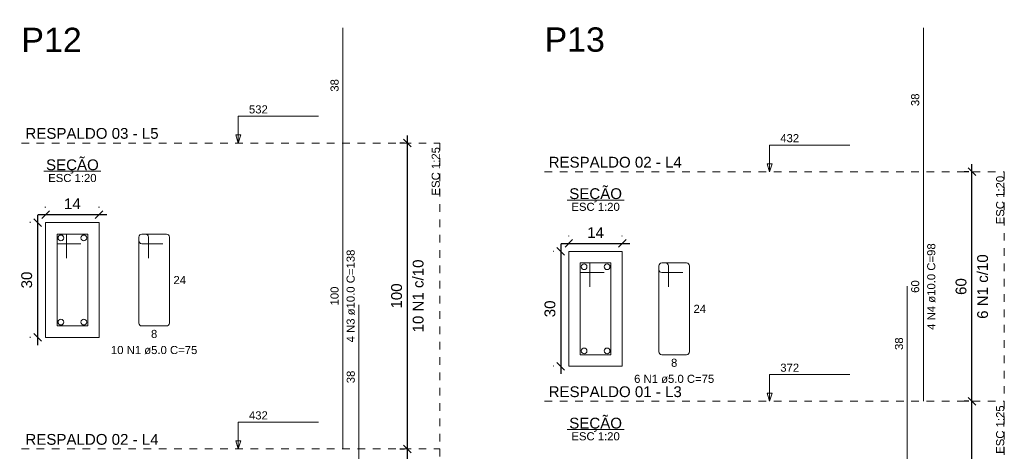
# Model space of a CAD drawing. Header units: millimetres. Extents: x 337 to 526, y -381 to -65.
# Tile 88 of 104: x 452.34 to 465.23, y -100.98 to -95.34. Entities that reach past the tile are written whole.
import ezdxf

# ---------------------------------------------------------------- set-up
doc = ezdxf.new("R2010")
doc.units = ezdxf.units.MM
doc.header["$MEASUREMENT"] = 0
doc.linetypes.add('Dashed', pattern=[0.75, 0.5, -0.25])
doc.layers.get('0').update_dxf_attribs({"lineweight": 5})
for name, color, linetype, lineweight in [('Descrição da armadura', 7, 'Continuous', 5), ('DT-Barras na forma', 1, 'Continuous', 20), ('DT-Barras no corte', 5, 'Continuous', 5), ('DT-Barras rebatidas', 1, 'Continuous', 20), ('DT-Cotas', 7, 'Continuous', 5), ('DT-Forma', 5, 'Continuous', 5), ('DT-Pontilhado', 7, 'Dashed', 5), ('DT-Textos', 7, 'Continuous', 5), ('DT-Título', 102, 'Continuous', 20), ('Textos armaduras', 7, 'Continuous', 5)]:
    doc.layers.add(name, color=color, linetype=linetype, lineweight=lineweight)
doc.styles.add('Arial', font='arial.ttf')
doc.dimstyles.new('UM_20.000000', dxfattribs={"dimtxt": 0.18, "dimasz": 0.1, "dimexe": 0.1, "dimexo": 0.2, "dimgap": 0, "dimtad": 1, "dimtih": 1, "dimtoh": 1, "dimdec": 1, "dimlfac": 20, "dimzin": 0, "dimdsep": 46, "dimtxsty": 'Standard', "dimcen": 0.09, "dimdle": 0.1, "dimadec": 1, "dimazin": 2, "dimtfac": 1, "dimtdec": 4, "dimtofl": 0, "dimtmove": 0, "dimatfit": 3, "dimfxl": 1, "dimtolj": 1, "dimarcsym": 0})
doc.dimstyles.new('UM_25.000000', dxfattribs={"dimtxt": 0.18, "dimasz": 0.1, "dimexe": 0.1, "dimexo": 0.2, "dimgap": 0, "dimtad": 1, "dimtih": 1, "dimtoh": 1, "dimdec": 1, "dimlfac": 25, "dimzin": 0, "dimdsep": 46, "dimtxsty": 'Standard', "dimcen": 0.09, "dimdle": 0.1, "dimadec": 1, "dimazin": 2, "dimtfac": 1, "dimtdec": 4, "dimtofl": 0, "dimtmove": 0, "dimatfit": 3, "dimfxl": 1, "dimtolj": 1, "dimarcsym": 0})

# ---------------------------------------------------------------- blocks, each defined once
blk = doc.blocks.new('_Oblique')
at = {"color": 0, "linetype": 'ByBlock', "lineweight": -2}
blk.add_line((-0.5, -0.5), (0.5, 0.5), dxfattribs=at)
blk = doc.blocks.new('*D834')
at = {"layer": 'Defpoints', "color": 0, "transparency": 16777216}
for p in [(452.68, -97.989), (452.575, -99.489), (452.68, -99.489)]:
    blk.add_point(p, dxfattribs=at)
at = {"layer": 'DT-Cotas', "color": 0, "lineweight": -2, "transparency": 16777216}
for p, q in [((452.575, -97.889), (452.575, -99.589)), ((452.48, -97.989), (452.475, -97.989)), ((452.48, -99.489), (452.475, -99.489))]:
    blk.add_line(p, q, dxfattribs=at)
at = {"layer": 'DT-Cotas', "color": 0, "lineweight": -2, "transparency": 16777216, "xscale": 0.1, "yscale": 0.1, "zscale": 0.1}
for p, rotation in [((452.575, -97.989), 90), ((452.575, -99.489), 270)]:
    blk.add_blockref('_Oblique', p, dxfattribs=dict(at, rotation=rotation))
at = {"layer": 'DT-Cotas', "color": 7, "transparency": 16777216, "insert": (452.433, -98.739), "char_height": 0.1412, "attachment_point": 5, "rotation": 90, "style": 'Arial'}
blk.add_mtext('\\A1;30', dxfattribs=at)
blk = doc.blocks.new('*D835')
at = {"layer": 'Defpoints', "color": 0, "transparency": 16777216}
for p in [(453.38, -97.883), (452.68, -97.989), (453.38, -97.989)]:
    blk.add_point(p, dxfattribs=at)
at = {"layer": 'DT-Cotas', "color": 0, "lineweight": -2, "transparency": 16777216}
for p, q in [((452.68, -97.789), (452.68, -97.783)), ((453.38, -97.789), (453.38, -97.783)), ((452.58, -97.883), (453.48, -97.883))]:
    blk.add_line(p, q, dxfattribs=at)
at = {"layer": 'DT-Cotas', "color": 0, "lineweight": -2, "transparency": 16777216, "xscale": 0.1, "yscale": 0.1, "zscale": 0.1, "rotation": 180}
blk.add_blockref('_Oblique', (452.68, -97.883), dxfattribs=at)
at = {"layer": 'DT-Cotas', "color": 0, "lineweight": -2, "transparency": 16777216, "xscale": 0.1, "yscale": 0.1, "zscale": 0.1}
blk.add_blockref('_Oblique', (453.38, -97.883), dxfattribs=at)
at = {"layer": 'DT-Cotas', "color": 7, "transparency": 16777216, "insert": (453.03, -97.742), "char_height": 0.1412, "attachment_point": 5, "rotation": 0.0057, "style": 'Arial'}
blk.add_mtext('\\A1;14', dxfattribs=at)
blk = doc.blocks.new('*D836')
at = {"layer": 'Defpoints', "color": 0, "transparency": 16777216}
for p in [(457.416, -96.948), (457.575, -96.948), (457.575, -100.948)]:
    blk.add_point(p, dxfattribs=at)
at = {"layer": 'DT-Cotas', "color": 0, "lineweight": -2, "transparency": 16777216}
for p, q in [((457.416, -101.048), (457.416, -96.848)), ((457.375, -96.948), (457.316, -96.948)), ((457.375, -100.948), (457.316, -100.948))]:
    blk.add_line(p, q, dxfattribs=at)
at = {"layer": 'DT-Cotas', "color": 0, "lineweight": -2, "transparency": 16777216, "xscale": 0.1, "yscale": 0.1, "zscale": 0.1}
for p, rotation in [((457.416, -96.948), 90), ((457.416, -100.948), 270)]:
    blk.add_blockref('_Oblique', p, dxfattribs=dict(at, rotation=rotation))
blk = doc.blocks.new('*D839')
at = {"layer": 'Defpoints', "color": 0, "transparency": 16777216}
for p in [(457.416, -100.948), (457.575, -100.948), (457.575, -103.948)]:
    blk.add_point(p, dxfattribs=at)
at = {"layer": 'DT-Cotas', "color": 0, "lineweight": -2, "transparency": 16777216}
for p, q in [((457.416, -104.048), (457.416, -100.848)), ((457.375, -100.948), (457.316, -100.948)), ((457.375, -103.948), (457.316, -103.948))]:
    blk.add_line(p, q, dxfattribs=at)
at = {"layer": 'DT-Cotas', "color": 0, "lineweight": -2, "transparency": 16777216, "xscale": 0.1, "yscale": 0.1, "zscale": 0.1}
for p, rotation in [((457.416, -100.948), 90), ((457.416, -103.948), 270)]:
    blk.add_blockref('_Oblique', p, dxfattribs=dict(at, rotation=rotation))
blk = doc.blocks.new('*D813')
at = {"layer": 'Defpoints', "color": 0, "transparency": 16777216}
for p in [(459.528, -98.366), (459.422, -99.866), (459.528, -99.866)]:
    blk.add_point(p, dxfattribs=at)
at = {"layer": 'DT-Cotas', "color": 0, "lineweight": -2, "transparency": 16777216}
for p, q in [((459.422, -98.266), (459.422, -99.966)), ((459.328, -98.366), (459.322, -98.366)), ((459.328, -99.866), (459.322, -99.866))]:
    blk.add_line(p, q, dxfattribs=at)
at = {"layer": 'DT-Cotas', "color": 0, "lineweight": -2, "transparency": 16777216, "xscale": 0.1, "yscale": 0.1, "zscale": 0.1}
for p, rotation in [((459.422, -98.366), 90), ((459.422, -99.866), 270)]:
    blk.add_blockref('_Oblique', p, dxfattribs=dict(at, rotation=rotation))
at = {"layer": 'DT-Cotas', "color": 7, "transparency": 16777216, "insert": (459.281, -99.116), "char_height": 0.1412, "attachment_point": 5, "rotation": 90, "style": 'Arial'}
blk.add_mtext('\\A1;30', dxfattribs=at)
blk = doc.blocks.new('*D814')
at = {"layer": 'Defpoints', "color": 0, "transparency": 16777216}
for p in [(460.228, -98.26), (459.528, -98.366), (460.228, -98.366)]:
    blk.add_point(p, dxfattribs=at)
at = {"layer": 'DT-Cotas', "color": 0, "lineweight": -2, "transparency": 16777216}
for p, q in [((459.528, -98.166), (459.528, -98.16)), ((460.228, -98.166), (460.228, -98.16)), ((459.428, -98.26), (460.328, -98.26))]:
    blk.add_line(p, q, dxfattribs=at)
at = {"layer": 'DT-Cotas', "color": 0, "lineweight": -2, "transparency": 16777216, "xscale": 0.1, "yscale": 0.1, "zscale": 0.1, "rotation": 180}
blk.add_blockref('_Oblique', (459.528, -98.26), dxfattribs=at)
at = {"layer": 'DT-Cotas', "color": 0, "lineweight": -2, "transparency": 16777216, "xscale": 0.1, "yscale": 0.1, "zscale": 0.1}
blk.add_blockref('_Oblique', (460.228, -98.26), dxfattribs=at)
at = {"layer": 'DT-Cotas', "color": 7, "transparency": 16777216, "insert": (459.878, -98.119), "char_height": 0.1412, "attachment_point": 5, "rotation": 0.0057, "style": 'Arial'}
blk.add_mtext('\\A1;14', dxfattribs=at)
blk = doc.blocks.new('*D815')
at = {"layer": 'Defpoints', "color": 0, "transparency": 16777216}
for p in [(464.804, -97.324), (464.963, -97.324), (464.963, -100.324)]:
    blk.add_point(p, dxfattribs=at)
at = {"layer": 'DT-Cotas', "color": 0, "lineweight": -2, "transparency": 16777216}
for p, q in [((464.804, -100.424), (464.804, -97.224)), ((464.763, -97.324), (464.704, -97.324)), ((464.763, -100.324), (464.704, -100.324))]:
    blk.add_line(p, q, dxfattribs=at)
at = {"layer": 'DT-Cotas', "color": 0, "lineweight": -2, "transparency": 16777216, "xscale": 0.1, "yscale": 0.1, "zscale": 0.1}
for p, rotation in [((464.804, -97.324), 90), ((464.804, -100.324), 270)]:
    blk.add_blockref('_Oblique', p, dxfattribs=dict(at, rotation=rotation))
blk = doc.blocks.new('*D826')
at = {"layer": 'Defpoints', "color": 0, "transparency": 16777216}
for p in [(464.804, -100.324), (464.963, -100.324), (464.963, -104.324)]:
    blk.add_point(p, dxfattribs=at)
at = {"layer": 'DT-Cotas', "color": 0, "lineweight": -2, "transparency": 16777216}
for p, q in [((464.804, -104.424), (464.804, -100.224)), ((464.763, -100.324), (464.704, -100.324)), ((464.763, -104.324), (464.704, -104.324))]:
    blk.add_line(p, q, dxfattribs=at)
at = {"layer": 'DT-Cotas', "color": 0, "lineweight": -2, "transparency": 16777216, "xscale": 0.1, "yscale": 0.1, "zscale": 0.1}
for p, rotation in [((464.804, -100.324), 90), ((464.804, -104.324), 270)]:
    blk.add_blockref('_Oblique', p, dxfattribs=dict(at, rotation=rotation))
blk = doc.blocks.new('*D827')
at = {"layer": 'Defpoints', "color": 0, "transparency": 16777216}
for p in [(464.804, -100.324), (464.963, -100.324), (464.963, -104.324)]:
    blk.add_point(p, dxfattribs=at)
at = {"layer": 'DT-Cotas', "color": 0, "lineweight": -2, "transparency": 16777216}
for p, q in [((464.804, -104.424), (464.804, -100.224)), ((464.763, -100.324), (464.704, -100.324)), ((464.763, -104.324), (464.704, -104.324))]:
    blk.add_line(p, q, dxfattribs=at)
at = {"layer": 'DT-Cotas', "color": 0, "lineweight": -2, "transparency": 16777216, "xscale": 0.1, "yscale": 0.1, "zscale": 0.1}
for p, rotation in [((464.804, -100.324), 90), ((464.804, -104.324), 270)]:
    blk.add_blockref('_Oblique', p, dxfattribs=dict(at, rotation=rotation))

msp = doc.modelspace()

# ---------------------------------------------------------------- linework, layer by layer
at = {"layer": 'DT-Barras na forma'}
for points in [[(452.9554, -98.4516), (452.9554, -98.1391), (452.8304, -98.1391), (452.8304, -99.3391), (453.2304, -99.3391), (453.2304, -98.1391), (452.8304, -98.1391), (452.8304, -98.2641), (453.1429, -98.2641)], [(459.803, -98.8283), (459.803, -98.5158), (459.678, -98.5158), (459.678, -99.7158), (460.078, -99.7158), (460.078, -98.5158), (459.678, -98.5158), (459.678, -98.6408), (459.9905, -98.6408)]]:
    msp.add_lwpolyline(points, dxfattribs=at)
at = {"layer": 'DT-Barras no corte'}
for centre in [(452.8804, -98.1891), (453.1804, -98.1891), (459.728, -98.5658), (460.028, -98.5658), (452.8804, -99.2891), (453.1804, -99.2891), (459.728, -99.6658), (460.028, -99.6658)]:
    msp.add_circle(centre, 0.0375, dxfattribs=at)
at = {"layer": 'DT-Barras rebatidas'}
for p, q in [((456.5689, -96.9478), (456.5689, -95.441)), ((464.1684, -97.3244), (464.1684, -95.441)), ((456.5689, -100.9478), (456.5689, -96.9478)), ((464.1684, -100.3244), (464.1684, -97.3244)), ((453.9002, -98.1766), (453.9002, -99.3016)), ((453.9002, -98.1766), (453.9002, -98.2266)), ((453.9877, -98.1391), (453.9377, -98.1391)), ((454.2627, -98.1391), (453.9377, -98.1391)), ((454.0252, -98.4516), (454.0252, -98.1766)), ((454.3002, -99.3016), (454.3002, -98.1766)), ((453.9377, -98.2641), (454.2127, -98.2641)), ((460.7066, -98.5533), (460.7066, -99.6783)), ((460.7066, -98.5533), (460.7066, -98.6033)), ((460.7941, -98.5158), (460.7441, -98.5158)), ((461.0691, -98.5158), (460.7441, -98.5158)), ((460.8316, -98.8283), (460.8316, -98.5533)), ((461.1066, -99.6783), (461.1066, -98.5533)), ((460.7441, -98.6408), (461.0191, -98.6408)), ((463.9566, -100.3244), (463.9566, -98.8177)), ((456.7807, -100.9478), (456.7807, -99.0643)), ((453.9377, -99.3391), (454.2627, -99.3391)), ((460.7441, -99.7158), (461.0691, -99.7158)), ((463.9566, -104.3244), (463.9566, -100.3244)), ((456.7807, -103.9478), (456.7807, -100.9478))]:
    msp.add_line(p, q, dxfattribs=at)
for centre, start, end in [((453.9377, -98.1766), 90, 180), ((453.9377, -98.1766), 90, 180), ((453.9877, -98.1766), 0, 90), ((454.2627, -98.1766), 0, 90), ((453.9377, -98.2266), 180, 270), ((460.7441, -98.5533), 90, 180), ((460.7441, -98.5533), 90, 180), ((460.7941, -98.5533), 0, 90), ((461.0691, -98.5533), 0, 90), ((460.7441, -98.6033), 180, 270), ((453.9377, -99.3016), 180, 270), ((454.2627, -99.3016), 270, 0), ((460.7441, -99.6783), 180, 270), ((461.0691, -99.6783), 270, 0)]:
    msp.add_arc(centre, 0.0375, start, end, dxfattribs=at)
at = {"layer": 'DT-Forma'}
for points in [[(452.6804, -99.4891), (453.3804, -99.4891), (453.3804, -97.9891), (452.6804, -97.9891), (452.6804, -99.4891)], [(459.528, -99.8658), (460.228, -99.8658), (460.228, -98.3658), (459.528, -98.3658), (459.528, -99.8658)]]:
    msp.add_lwpolyline(points, close=True, dxfattribs=at)
at = {"layer": 'DT-Pontilhado', "ltscale": 0.2}
for p, q in [((452.3627, -96.9478), (457.8397, -96.9478)), ((457.8397, -96.9478), (457.8397, -118.8278)), ((459.2103, -97.3244), (465.2274, -97.3244)), ((465.2274, -97.3244), (465.2274, -115.2044)), ((459.2103, -100.3244), (465.2274, -100.3244)), ((452.3627, -100.9478), (457.8397, -100.9478))]:
    msp.add_line(p, q, dxfattribs=at)
at = {"layer": 'DT-Textos'}
for p, q in [((452.6578, -97.3166), (453.4031, -97.3166)), ((459.5054, -97.6933), (460.2507, -97.6933)), ((459.5054, -100.6933), (460.2507, -100.6933))]:
    msp.add_line(p, q, dxfattribs=at)
for points in [[(455.2012, -96.9478), (455.233, -96.8419), (455.1694, -96.8419), (455.2012, -96.9478), (455.2012, -96.5978), (456.2512, -96.5978)], [(462.1553, -97.3244), (462.1871, -97.2185), (462.1235, -97.2185), (462.1553, -97.3244), (462.1553, -96.9744), (463.2053, -96.9744)], [(462.1553, -100.3244), (462.1871, -100.2185), (462.1235, -100.2185), (462.1553, -100.3244), (462.1553, -99.9744), (463.2053, -99.9744)], [(455.2012, -100.9478), (455.233, -100.8419), (455.1694, -100.8419), (455.2012, -100.9478), (455.2012, -100.5978), (456.2512, -100.5978)]]:
    msp.add_lwpolyline(points, dxfattribs=at)

# ---------------------------------------------------------------- texts
at = {"layer": 'Descrição da armadura', "linetype": 'Continuous', "char_height": 0.1059, "attachment_point": 8, "rotation": 90, "line_spacing_factor": 0.798, "style": 'Arial'}
for s, insert, width in [('4 N4 ø10.0 C=98', (464.3272, -98.8244), 2.267374), ('4 N3 ø10.0 C=138', (456.7277, -98.9478), 2.43235)]:
    msp.add_mtext(s, dxfattribs=dict(at, insert=insert, width=width))
at = {"layer": 'Descrição da armadura', "color": 7, "linetype": 'Continuous', "char_height": 0.1412, "attachment_point": 8, "rotation": 90, "line_spacing_factor": 0.798, "style": 'Arial'}
for s, insert, width in [('6 N1 c/10', (465.0156, -98.8244), 1.692926), ('10 N1 c/10', (457.6279, -98.9478), 1.912894)]:
    msp.add_mtext(s, dxfattribs=dict(at, insert=insert, width=width))
at = {"layer": 'Descrição da armadura', "linetype": 'Continuous', "char_height": 0.1059, "attachment_point": 8, "line_spacing_factor": 0.798, "style": 'Arial'}
for s, insert, width in [('10 N1 ø5.0 C=75', (454.1002, -99.7098), 2.267374), ('6 N1 ø5.0 C=75', (460.9066, -100.0864), 2.102398)]:
    msp.add_mtext(s, dxfattribs=dict(at, insert=insert, width=width))
at = {"layer": 'DT-Cotas', "color": 7, "linetype": 'Continuous', "char_height": 0.1412, "attachment_point": 8, "rotation": 90, "line_spacing_factor": 0.798, "style": 'Arial'}
for s, insert, width in [('100', (457.3455, -98.9478), 0.659905), ('60', (464.7332, -98.8244), 0.439937)]:
    msp.add_mtext(s, dxfattribs=dict(at, insert=insert, width=width))
at = {"layer": 'DT-Textos', "char_height": 0.1059, "width": 0.50244, "attachment_point": 7, "line_spacing_factor": 0.798, "style": 'Arial'}
for s, insert in [('532', (455.3412, -96.5628)), ('432', (462.2953, -96.9394)), ('372', (462.2953, -99.9394)), ('432', (455.3412, -100.5628))]:
    msp.add_mtext(s, dxfattribs=dict(at, insert=insert))
at = {"layer": 'DT-Textos', "linetype": 'Continuous', "line_spacing_factor": 0.798, "style": 'Arial'}
for s, insert, char_height, width, attachment_point in [('RESPALDO 03 - L5', (452.4157, -96.8948), 0.1412, 3.991952, 7), ('SEÇÃO', (453.0305, -97.347), 0.1412, 1.58143, 8), ('RESPALDO 02 - L4', (459.2633, -97.2715), 0.1412, 3.991952, 7), ('ESC 1:20', (453.0304, -97.4596), 0.1059, 1.288964, 8), ('SEÇÃO', (459.8785, -97.724), 0.1412, 1.58143, 8), ('ESC 1:20', (459.878, -97.8363), 0.1059, 1.288964, 8), ('RESPALDO 01 - L3', (459.2633, -100.2715), 0.1412, 3.991952, 7), ('SEÇÃO', (459.8785, -100.724), 0.1412, 1.58143, 8), ('RESPALDO 02 - L4', (452.4157, -100.8948), 0.1412, 3.991952, 7), ('ESC 1:20', (459.878, -100.8363), 0.1059, 1.288964, 8)]:
    msp.add_mtext(s, dxfattribs=dict(at, insert=insert, char_height=char_height, width=width, attachment_point=attachment_point))
at = {"layer": 'DT-Textos', "linetype": 'Continuous', "char_height": 0.1059, "width": 1.288964, "attachment_point": 9, "rotation": 90, "line_spacing_factor": 0.798, "style": 'Arial'}
for s, insert in [('ESC 1:25', (457.8397, -97.0007)), ('ESC 1:20', (465.2274, -97.3774)), ('ESC 1:25', (465.2274, -100.3774))]:
    msp.add_mtext(s, dxfattribs=dict(at, insert=insert))
at = {"layer": 'DT-Título', "linetype": 'Continuous', "char_height": 0.3177, "width": 1.607456, "attachment_point": 7, "line_spacing_factor": 0.798, "style": 'Arial'}
for s, insert in [('P12', (452.3627, -95.7587)), ('P13', (459.2103, -95.7587))]:
    msp.add_mtext(s, dxfattribs=dict(at, insert=insert))
at = {"layer": 'Textos armaduras', "linetype": 'Continuous', "char_height": 0.1059, "attachment_point": 7, "rotation": 90, "line_spacing_factor": 0.798, "style": 'Arial'}
for s, insert, width in [('38', (456.5159, -96.2769), 0.329953), ('38', (464.1154, -96.4652), 0.329953), ('100', (456.5159, -99.0715), 0.494929), ('60', (464.1154, -98.9069), 0.329953), ('38', (463.9036, -99.6536), 0.329953), ('38', (456.7277, -100.0885), 0.329953)]:
    msp.add_mtext(s, dxfattribs=dict(at, insert=insert, width=width))
at = {"layer": 'Textos armaduras', "linetype": 'Continuous', "char_height": 0.1059, "attachment_point": 7, "line_spacing_factor": 0.798, "style": 'Arial'}
for s, insert, width in [('24', (454.3532, -98.7921), 0.329953), ('24', (461.1595, -99.1687), 0.329953), ('8', (454.059, -99.498), 0.164976), ('8', (460.8653, -99.8746), 0.164976)]:
    msp.add_mtext(s, dxfattribs=dict(at, insert=insert, width=width))

# ---------------------------------------------------------------- dimensions: what is measured, and where the dimension line sits
at = {"layer": 'DT-Cotas'}
for base, p1, p2, dimstyle, override, picture, middle in [((457.4161, -96.9478), (457.5749, -100.9478), (457.5749, -96.9478), 'UM_25.000000', {"dimtxt": 0.1412, "dimasz": 0.1, "dimexe": 0.1, "dimexo": 0.2, "dimtad": 1, "dimtih": 0, "dimtoh": 0, "dimdec": 1, "dimlfac": 25, "dimzin": 8, "dimtxsty": 'Arial', "dimblk": 'Oblique', "dimblk1": 'Oblique', "dimblk2": 'Oblique', "dimsah": 1, "dimdle": 0.1, "dimse1": 0, "dimse2": 0, "dimclrt": 7, "dimadec": 1, "dimazin": 3, "dimtmove": 2, "dimldrblk": 'Oblique'}, '*D836', (457.2749, -98.9478)), ((464.8038, -97.3244), (464.9626, -100.3244), (464.9626, -97.3244), 'UM_20.000000', {"dimtxt": 0.1412, "dimasz": 0.1, "dimexe": 0.1, "dimexo": 0.2, "dimtad": 1, "dimtih": 0, "dimtoh": 0, "dimdec": 1, "dimlfac": 20, "dimzin": 8, "dimtxsty": 'Arial', "dimblk": 'Oblique', "dimblk1": 'Oblique', "dimblk2": 'Oblique', "dimsah": 1, "dimdle": 0.1, "dimse1": 0, "dimse2": 0, "dimclrt": 7, "dimadec": 1, "dimazin": 3, "dimtmove": 2, "dimldrblk": 'Oblique'}, '*D815', (464.6626, -98.8244)), ((464.8038, -100.3244), (464.9626, -104.3244), (464.9626, -100.3244), 'UM_25.000000', {"dimtxt": 0.1412, "dimasz": 0.1, "dimexe": 0.1, "dimexo": 0.2, "dimtad": 1, "dimtih": 0, "dimtoh": 0, "dimdec": 1, "dimlfac": 25, "dimzin": 8, "dimtxsty": 'Arial', "dimblk": 'Oblique', "dimblk1": 'Oblique', "dimblk2": 'Oblique', "dimsah": 1, "dimdle": 0.1, "dimse1": 0, "dimse2": 0, "dimclrt": 7, "dimadec": 1, "dimazin": 3, "dimtmove": 2, "dimldrblk": 'Oblique'}, '*D826', (464.6626, -102.3244)), ((464.8038, -100.3244), (464.9626, -104.3244), (464.9626, -100.3244), 'UM_25.000000', {"dimtxt": 0.1059, "dimasz": 0.1, "dimexe": 0.1, "dimexo": 0.2, "dimtad": 1, "dimtih": 0, "dimtoh": 0, "dimdec": 1, "dimlfac": 25, "dimzin": 8, "dimtxsty": 'Arial', "dimblk": 'Oblique', "dimblk1": 'Oblique', "dimblk2": 'Oblique', "dimsah": 1, "dimdle": 0.1, "dimse1": 0, "dimse2": 0, "dimclrt": 256, "dimadec": 1, "dimazin": 3, "dimtmove": 2, "dimldrblk": 'Oblique'}, '*D827', (464.6979, -102.3244)), ((457.4161, -100.9478), (457.5749, -103.9478), (457.5749, -100.9478), 'UM_20.000000', {"dimtxt": 0.1412, "dimasz": 0.1, "dimexe": 0.1, "dimexo": 0.2, "dimtad": 1, "dimtih": 0, "dimtoh": 0, "dimdec": 1, "dimlfac": 20, "dimzin": 8, "dimtxsty": 'Arial', "dimblk": 'Oblique', "dimblk1": 'Oblique', "dimblk2": 'Oblique', "dimsah": 1, "dimdle": 0.1, "dimse1": 0, "dimse2": 0, "dimclrt": 7, "dimadec": 1, "dimazin": 3, "dimtmove": 2, "dimldrblk": 'Oblique'}, '*D839', (457.2749, -102.4478))]:
    dim = msp.add_linear_dim(base=base, p1=p1, p2=p2, angle=90, text=' ', dimstyle=dimstyle, override=override, dxfattribs=at)
    dim.commit()
    dim.dimension.update_dxf_attribs({"geometry": picture, "text_midpoint": middle, "dimtype": 160, "text_rotation": 90})
for base, p1, p2, picture, middle in [((453.3804, -97.8832), (452.6804, -97.9891), (453.3804, -97.9891), '*D835', (453.0304, -97.742)), ((460.228, -98.2599), (459.528, -98.3658), (460.228, -98.3658), '*D814', (459.878, -98.1187))]:
    dim = msp.add_linear_dim(base=base, p1=p1, p2=p2, dimstyle='UM_20.000000', override={"dimtxt": 0.1412, "dimasz": 0.1, "dimexe": 0.1, "dimexo": 0.2, "dimtad": 1, "dimtih": 0, "dimtoh": 0, "dimdec": 1, "dimlfac": 20, "dimzin": 8, "dimtxsty": 'Arial', "dimblk": 'Oblique', "dimblk1": 'Oblique', "dimblk2": 'Oblique', "dimsah": 1, "dimdle": 0.1, "dimse1": 0, "dimse2": 0, "dimclrt": 7, "dimadec": 1, "dimazin": 3, "dimtmove": 2, "dimldrblk": 'Oblique'}, dxfattribs=at)
    dim.commit()
    dim.dimension.update_dxf_attribs({"geometry": picture, "text_midpoint": middle, "dimtype": 160, "text_rotation": 0.00573})
for base, p1, p2, picture, middle in [((452.5745, -99.4891), (452.6804, -97.9891), (452.6804, -99.4891), '*D834', (452.4333, -98.7391)), ((459.4221, -99.8658), (459.528, -98.3658), (459.528, -99.8658), '*D813', (459.2809, -99.1158))]:
    dim = msp.add_linear_dim(base=base, p1=p1, p2=p2, angle=90, dimstyle='UM_20.000000', override={"dimtxt": 0.1412, "dimasz": 0.1, "dimexe": 0.1, "dimexo": 0.2, "dimtad": 1, "dimtih": 0, "dimtoh": 0, "dimdec": 1, "dimlfac": 20, "dimzin": 8, "dimtxsty": 'Arial', "dimblk": 'Oblique', "dimblk1": 'Oblique', "dimblk2": 'Oblique', "dimsah": 1, "dimdle": 0.1, "dimse1": 0, "dimse2": 0, "dimclrt": 7, "dimadec": 1, "dimazin": 3, "dimtmove": 2, "dimldrblk": 'Oblique'}, dxfattribs=at)
    dim.commit()
    dim.dimension.update_dxf_attribs({"geometry": picture, "text_midpoint": middle, "dimtype": 160, "text_rotation": 90})

doc.saveas('drawing.dxf')
